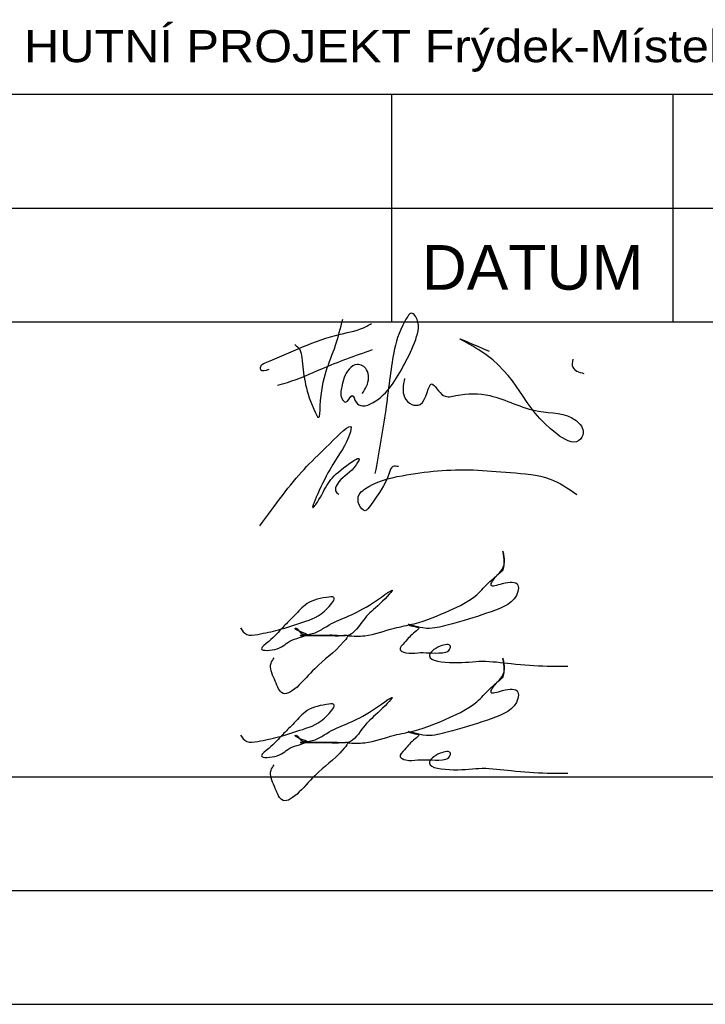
# Paper-space layout 'Layout1' of a CAD drawing. Extents: x -2 to 1033, y -36 to 596.
# Tile 35 of 64: x 728 to 766, y 46 to 101. Entities that reach past the tile are written whole.
import ezdxf
from ezdxf.enums import TextEntityAlignment as Align

# ---------------------------------------------------------------- set-up
doc = ezdxf.new("R2010")
doc.units = 0
doc.layers.add('RAZITKO_HP', color=222, linetype='CONTINUOUS')
doc.styles.add('RAZITKO_HP_ARIAL', font='arial.ttf')

# ---------------------------------------------------------------- blocks, each defined once
blk = doc.blocks.new('text_HP')
at = {"layer": 'RAZITKO_HP', "lineweight": 25}
blk.add_line((-177, 94.25), (-5, 94.25), dxfattribs=at)
at = {"layer": 'RAZITKO_HP', "lineweight": 18, "style": 'RAZITKO_HP_ARIAL', "width": 1.085}
blk.add_text('"DOKUMENTACE JE DUŠEVNÍM MAJETKEM FIRMY HUTNÍ PROJEKT Frýdek-Místek a.s. A NESMÍ BÝT POUŽITA BEZ JEJÍHO VĚDOMÍ."', height=1.8, dxfattribs=at).set_placement((-177, 96.05))
blk = doc.blocks.new('A$Cbd20d38d')
at = {"layer": 'RAZITKO_HP', "lineweight": 25}
for p, q in [((-92.5, 90.875), (-92.5, 97.25)), ((-76.75, 90.875), (-76.75, 97.25)), ((-180, 90.875), (-8, 90.875)), ((-92.5, 84.5), (-92.5, 90.875)), ((-76.75, 84.5), (-76.75, 90.875)), ((-180, 84.5), (-63, 84.5)), ((-180, 59), (-63, 59)), ((-180, 52.625), (-63, 52.625)), ((-180, 46.25), (-63, 46.25))]:
    blk.add_line(p, q, dxfattribs=at)
at = {"layer": 'RAZITKO_HP'}
for points in [[(-94.161, 80.479), (-93.921, 80.895), (-93.921, 81.811), (-94.445, 82.113), (-94.906, 81.847), (-95.315, 80.851), (-95.315, 80.215), (-95.098, 79.999), (-94.726, 80.371), (-94.511, 79.998), (-94.152, 79.791), (-93.561, 79.975), (-91.807, 82.123), (-91.17, 83.515), (-91.17, 84.788), (-91.356, 84.974), (-91.765, 84.565), (-92.396, 82.783), (-92.852, 79.567), (-93.453, 75.997)], [(-97.94, 83.221), (-97.662, 82.944), (-97.55, 82.502), (-96.883, 79.612), (-96.61, 79.139), (-96.516, 79.799), (-95.662, 83.184), (-95.252, 84.654)], [(-99.397, 81.819), (-99.851, 81.819), (-99.851, 81.993), (-99.799, 82.083), (-99.6, 82.199), (-95.392, 83.807), (-93.916, 84.249), (-93.642, 84.407)], [(-91.797, 81.323), (-91.797, 80.28), (-91.391, 79.874), (-90.927, 79.874), (-90.265, 81.02), (-89.607, 80.362), (-88.916, 80.362), (-87.021, 80.362), (-84.295, 79.488), (-82.188, 78.967), (-81.79, 78.278), (-82.039, 77.847), (-83.27, 78.213), (-87.64, 82.927), (-88.688, 83.532), (-87.06, 82.849)], [(-98.906, 80.947), (-98.347, 81.103), (-96.432, 81.871), (-93.597, 82.939)], [(-82.381, 82.405), (-82.381, 81.961), (-81.758, 81.601)], [(-99.903, 73.059), (-97.426, 76.232), (-95.989, 77.669), (-94.79, 78.573), (-94.936, 78.028), (-95.989, 76.204), (-96.856, 74.148), (-96.68, 74.397), (-96.081, 75.435), (-95.19, 76.326), (-94.341, 76.816), (-94.616, 76.34), (-95.568, 75.387), (-95.658, 75.018), (-95.469, 74.838)], [(-92.138, 76.385), (-92.446, 76.385), (-92.661, 76.012), (-93.703, 74.208), (-94.001, 73.91), (-94.335, 74.244), (-94.335, 74.819), (-94.034, 75.12), (-91.937, 75.876), (-87.959, 76.197), (-85.87, 76.05), (-83.647, 75.689), (-82.157, 74.829)], [(-94.983, 66.906), (-94.026, 66.906), (-92.367, 67.328), (-91.256, 67.58), (-89.273, 68.325), (-87.755, 69.202), (-87.02, 69.937), (-86.331, 70.626), (-86.194, 71.192), (-86.295, 71.649), (-86.265, 70.675), (-86.686, 70.225), (-86.964, 69.743), (-86.305, 69.832), (-85.447, 69.743), (-85.447, 69.394), (-86.944, 68.254), (-88.977, 67.61), (-90.102, 67.343), (-90.777, 67.343), (-91.592, 67.526), (-91.339, 67.441), (-90.998, 67.329), (-91.197, 67.13), (-91.808, 66.519), (-92.035, 66.125), (-91.732, 65.95), (-91.058, 65.95), (-90.439, 65.95), (-89.68, 65.95), (-89.309, 66.088), (-89.23, 66.318), (-89.806, 66.318), (-90.406, 65.772), (-89.063, 65.398), (-87.444, 65.477), (-85.823, 65.345), (-83.802, 65.208), (-82.649, 65.208)], [(-100.992, 67.34), (-100.635, 66.984), (-100.015, 66.984), (-98.853, 67.239), (-97.495, 67.659), (-96.098, 68.465), (-95.757, 69.056), (-96.164, 69.056), (-97.369, 68.624), (-98.054, 67.938), (-98.621, 67.371), (-99.405, 66.587), (-99.811, 66.181), (-98.923, 66.181), (-98.1, 66.656), (-97.266, 66.977), (-97.73, 67.175), (-97.92, 67.322), (-97.859, 67.322), (-97.642, 67.105), (-97.046, 67.008), (-96.724, 67.105), (-96.157, 67.433), (-93.763, 68.624), (-92.48, 69.447), (-93.296, 68.586), (-94.095, 67.788), (-94.963, 66.92), (-95.562, 66.92), (-96.36, 66.92), (-96.962, 66.92), (-97.635, 66.92), (-96.752, 66.92), (-96.01, 66.92), (-95.296, 66.92), (-94.988, 66.92), (-95.173, 66.599), (-96.829, 65.058), (-98.685, 63.722), (-99.084, 64.464), (-99.273, 65.364), (-99.094, 65.675)], [(-94.983, 60.906), (-94.026, 60.906), (-92.367, 61.328), (-91.256, 61.58), (-89.273, 62.325), (-87.755, 63.202), (-87.02, 63.937), (-86.331, 64.626), (-86.194, 65.192), (-86.295, 65.649), (-86.265, 64.675), (-86.686, 64.225), (-86.964, 63.743), (-86.305, 63.832), (-85.447, 63.743), (-85.447, 63.394), (-86.944, 62.254), (-88.977, 61.61), (-90.102, 61.343), (-90.777, 61.343), (-91.592, 61.526), (-91.339, 61.441), (-90.998, 61.329), (-91.197, 61.13), (-91.808, 60.519), (-92.035, 60.125), (-91.732, 59.95), (-91.058, 59.95), (-90.439, 59.95), (-89.68, 59.95), (-89.309, 60.088), (-89.23, 60.318), (-89.806, 60.318), (-90.406, 59.772), (-89.063, 59.398), (-87.444, 59.477), (-85.823, 59.345), (-83.802, 59.208), (-82.649, 59.208)], [(-100.992, 61.34), (-100.635, 60.984), (-100.015, 60.984), (-98.853, 61.239), (-97.495, 61.659), (-96.098, 62.465), (-95.757, 63.056), (-96.164, 63.056), (-97.369, 62.624), (-98.054, 61.938), (-98.621, 61.371), (-99.405, 60.587), (-99.811, 60.181), (-98.923, 60.181), (-98.1, 60.656), (-97.266, 60.977), (-97.73, 61.175), (-97.92, 61.322), (-97.859, 61.322), (-97.642, 61.105), (-97.046, 61.008), (-96.724, 61.105), (-96.157, 61.433), (-93.763, 62.624), (-92.48, 63.447), (-93.296, 62.586), (-94.095, 61.788), (-94.963, 60.92), (-95.562, 60.92), (-96.36, 60.92), (-96.962, 60.92), (-97.635, 60.92), (-96.752, 60.92), (-96.01, 60.92), (-95.296, 60.92), (-94.988, 60.92), (-95.173, 60.599), (-96.829, 59.058), (-98.685, 57.722), (-99.084, 58.464), (-99.273, 59.364), (-99.094, 59.675)]]:
    blk.add_spline(points, degree=3, dxfattribs=at)
blk.add_blockref('text_HP', (-3, 3), dxfattribs=at)
at = {"layer": 'RAZITKO_HP', "lineweight": 25, "style": 'RAZITKO_HP_ARIAL'}
blk.add_text('DATUM', height=2.5, dxfattribs=at).set_placement((-84.625, 86.3), align=Align.CENTER)

psp = doc.layouts.get("Layout1")

# ---------------------------------------------------------------- block references
at = {"layer": 'RAZITKO_HP'}
psp.add_blockref('A$Cbd20d38d', (841, 0), dxfattribs=at)

doc.saveas('drawing.dxf')
